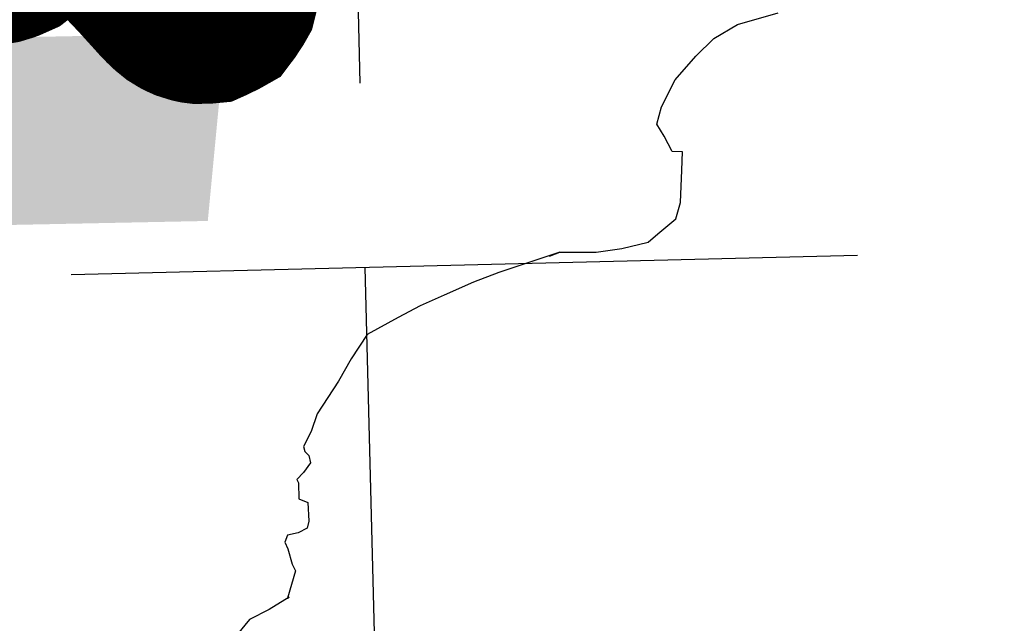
# Model space of a CAD drawing. Header units: feet. Extents: x 18803 to 104580, y -6601 to 116448.
# Tile 82 of 102: x 70024 to 75065, y 82774 to 85867. Entities that reach past the tile are written whole.
import ezdxf

# ---------------------------------------------------------------- set-up
doc = ezdxf.new("R2010")
doc.units = ezdxf.units.FT
doc.header["$LTSCALE"] = 100
doc.header["$MEASUREMENT"] = 0
doc.linetypes.add('DASHED', pattern=[0.75, 0.5, -0.25])
for name, color, linetype in [('ELPC BOLD TITLE SHEET', 3, 'Continuous'), ('ELRGOV-SECTION', 253, 'DASHED'), ('ET-TWNSHIP-RANGE', 1, 'Continuous'), ('SL-VICINITY MAP', 2, 'Continuous')]:
    doc.layers.add(name, color=color, linetype=linetype)

msp = doc.modelspace()

# ---------------------------------------------------------------- linework, layer by layer
at = {"layer": 'ELPC BOLD TITLE SHEET', "const_width": 1000}
for points in [[(70066.93770084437, 86381.64675782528), (70038.39019380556, 86345.04684095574), (70035.88400662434, 86341.76313049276), (70035.6321283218, 86341.4270060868), (70007.18227240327, 86302.75574369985), (70007.00457061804, 86302.5172138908), (70005.55913254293, 86300.91162418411), (69972.9584419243, 86267.72634342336), (69969.89546867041, 86264.9911974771), (69969.83249957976, 86264.94197875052), (69937.90157694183, 86250.75145511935), (69934.57359549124, 86249.51473334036), (69906.58178527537, 86241.05524034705), (69884.57878926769, 86237.46261603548), (69881.84453548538, 86237.14307663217), (69861.87099804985, 86235.72712832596), (69831.19610028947, 86235.84244305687), (69829.83105277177, 86235.87972839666), (69811.58789077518, 86236.80866336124), (69811.53842235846, 86236.81114018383), (69778.39522752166, 86238.44238158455), (69757.76345950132, 86238.85660317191), (69757.62857940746, 86238.8589947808), (69727.91144939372, 86239.31621789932), (69706.30697165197, 86239.00266865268), (69705.29336510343, 86238.9679503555), (69675.20224568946, 86237.3418475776), (69656.5407228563, 86236.10951289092), (69655.43666683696, 86236.01145859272), (69622.86520821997, 86232.37394596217), (69603.25154446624, 86229.71475241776), (69602.45883745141, 86229.59494065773), (69570.89353481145, 86224.3307948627), (69553.62899978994, 86220.7852976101), (69553.3541264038, 86220.72742298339), (69521.20920308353, 86213.79221771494)], [(71011.46146579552, 86412.92909797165), (71025.1120454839, 86365.03124361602), (71025.2037164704, 86364.71770554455), (71039.08276944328, 86318.42158975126), (71039.18802577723, 86318.06009159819), (71040.00022152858, 86315.1859350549), (71051.20036130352, 86269.67804096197), (71051.43041079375, 86268.6341376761), (71060.6255163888, 86221.45912560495), (71060.85908937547, 86220.04274360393), (71061.62811884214, 86214.35828732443), (71062.73850882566, 86165.08201483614), (71062.75471914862, 86164.59203813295), (71062.80857717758, 86163.35802127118), (71062.81995649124, 86163.05056598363), (71064.87867199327, 86095.28845131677), (71064.8884774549, 86094.27926233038), (71064.83695975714, 86089.55972082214), (71062.5083216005, 86048.5674057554), (71062.47278004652, 86048.03938416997), (71062.11187398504, 86046.11187147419), (71052.47869031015, 86003.81121297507), (71052.19471253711, 86002.6735974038), (71050.29554825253, 85999.31137341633), (71025.63388814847, 85961.90885774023), (71023.24442116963, 85958.74256128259), (71020.36102682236, 85957.1106697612), (70981.38787418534, 85937.6952764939), (70979.32433271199, 85936.76759177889), (70974.79374333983, 85936.33682829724), (70940.65288833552, 85935.8766561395), (70933.65178541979, 85936.75000042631), (70929.10442812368, 85937.73773282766), (70898.2659974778, 85947.42616642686), (70886.15603894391, 85952.8590403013), (70883.10973417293, 85954.4695836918), (70862.40851140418, 85967.19051337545), (70841.94903530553, 85983.62421022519), (70840.31096251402, 85985.05740551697), (70826.55916551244, 85998.15303944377), (70811.60311572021, 86013.2408707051), (70811.0157071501, 86013.8532293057), (70797.28369239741, 86028.64680713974), (70794.84001864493, 86031.41306099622), (70764.13922706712, 86065.44635060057), (70763.97250354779, 86065.62936076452), (70762.6612000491, 86067.05466976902), (70762.52954720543, 86067.19888415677), (70730.14629961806, 86102.94869085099), (70728.58603924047, 86104.69152577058), (70728.56497434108, 86104.714966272), (70728.543920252, 86104.73845315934), (70695.5491127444, 86141.40847915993), (70695.18603484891, 86141.80336064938), (70693.97256369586, 86143.09492011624), (70659.43194656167, 86179.49978819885), (70659.38762957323, 86179.54699560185), (70626.89419634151, 86213.76227806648), (70620.02115102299, 86221.1816489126), (70619.6452795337, 86221.59633935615), (70595.66669422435, 86248.63564830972), (70589.59559737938, 86255.7966851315), (70563.98879727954, 86285.52240472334), (70563.42992731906, 86286.14915159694), (70559.6424719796, 86290.25298902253), (70530.77867850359, 86320.77940165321), (70529.99417687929, 86321.57255456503), (70527.1506898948, 86324.32098960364), (70491.7503670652, 86354.81135262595), (70491.63755228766, 86354.90791732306), (70490.5619858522, 86355.69431383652), (70451.20073016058, 86382.83504983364)]]:
    msp.add_lwpolyline(points, dxfattribs=at)
at = {"layer": 'ELRGOV-SECTION', "ltscale": 50}
for p, q in [((71701.77851695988, 88041.78200223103), (71790.41124119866, 84598.33638104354)), ((71790.41124119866, 84598.33638104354), (72601.76796951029, 52940.11698475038))]:
    msp.add_line(p, q, dxfattribs=at)
msp.add_lwpolyline([(53772.34086636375, 84162.24612540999), (55984.84849735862, 84214.51516001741), (61261.62732357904, 84340.41771767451), (66538.55530565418, 84469.60362926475), (71815.31926305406, 84598.78715716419), (77092.19957137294, 84731.25356226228), (82365.60317164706, 84863.66944861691)], dxfattribs=at)
at = {"layer": 'ET-TWNSHIP-RANGE', "color": 155}
msp.add_solid([(61950.31416429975, 84652.62648084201), (61950.31416429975, 85615.16842076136), (70986.81413202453, 84835.96786357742), (71078.55500708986, 85798.50980349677)], dxfattribs=at)
at = {"layer": 'SL-VICINITY MAP'}
for points in [[(72736.28513728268, 84655.09636726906), (72789.87236286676, 84675.78968224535), (72976.18259587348, 84676.50170082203), (73106.52855712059, 84695.63113712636), (73241.39871534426, 84726.73001524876), (73291.68120628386, 84769.28201099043), (73383.83905385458, 84846.6201278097), (73407.4219282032, 84930.72685036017), (73413.99483955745, 85096.50019232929), (73417.68208251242, 85189.4949939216), (73365.11980335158, 85191.57908776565), (73323.69001198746, 85270.16434440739), (73285.66221322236, 85332.41627716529), (73309.40540248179, 85420.56625195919), (73379.70846025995, 85559.51504189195), (73485.75952858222, 85680.84798865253), (73578.39832088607, 85770.31586220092), (73698.69861924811, 85842.48852239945), (73907.62983713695, 85903.04775006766)], [(72789.87236286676, 84675.78968224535), (72476.85727036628, 84572.3776701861), (72347.25682373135, 84521.9809722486), (72196.54674233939, 84455.5855638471), (72075.10827240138, 84400.83684178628), (71961.8317791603, 84341.73609560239), (71802.30923521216, 84254.88153830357), (71720.3796770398, 84128.75034958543), (71655.31614381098, 84014.5910901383), (71547.49126951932, 83847.75843224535), (71516.1597861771, 83757.5430313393), (71476.88315475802, 83679.95004556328), (71484.50305990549, 83654.92204392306), (71504.63696587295, 83633.70399485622), (71511.9316280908, 83596.27040670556), (71477.54909234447, 83547.51537514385), (71443.49179952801, 83511.1659300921), (71451.32853329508, 83494.4083194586), (71453.2954426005, 83411.59599508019), (71498.34893589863, 83393.86265565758), (71504.12579777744, 83298.53633045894), (71494.87967798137, 83261.53639954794), (71448.74204158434, 83237.91778393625), (71394.65925710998, 83226.92158345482), (71381.27794181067, 83190.03006685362), (71396.95140934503, 83156.51484558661), (71419.7027104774, 83077.295645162), (71435.37617801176, 83043.78042389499), (71394.47333194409, 82904.15950556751), (71402.85213726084, 82908.07787245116), (71301.87281622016, 82844.51668783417), (71201.2187381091, 82793.36108972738), (71137.1309336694, 82716.41858981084)]]:
    msp.add_lwpolyline(points, dxfattribs=at)

doc.saveas('drawing.dxf')
